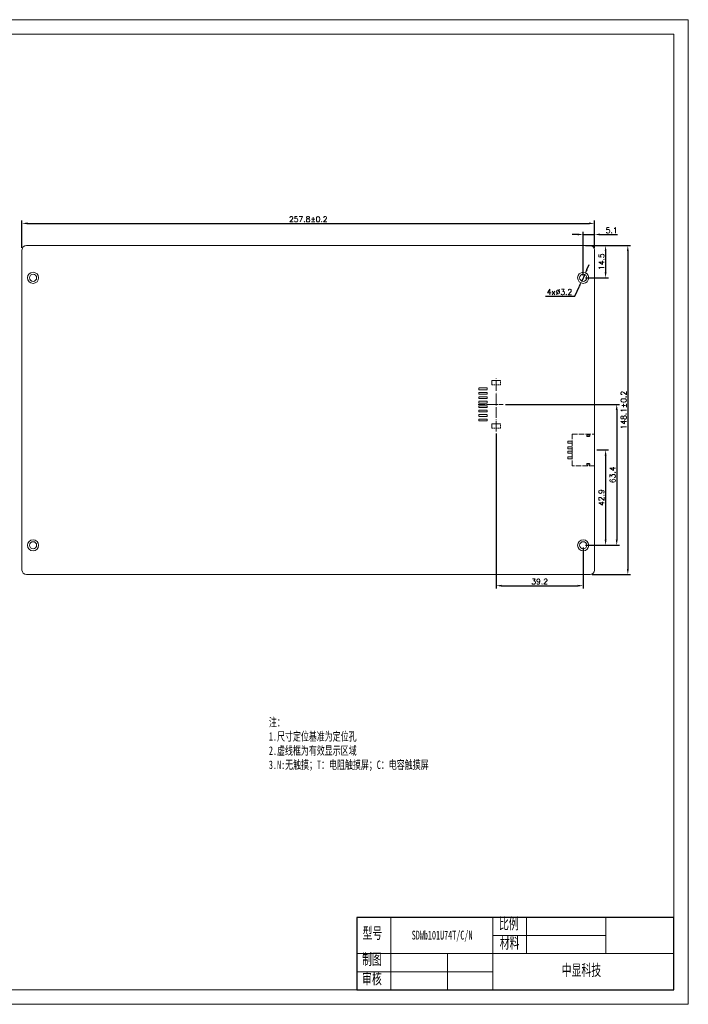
# Model space of a CAD drawing. Header units: millimetres. Extents: x 5776 to 6410, y -2827 to -2384.
# Tile 2 of 2: x 6109 to 6410, y -2827 to -2384. Entities that reach past the tile are written whole.
import ezdxf

# ---------------------------------------------------------------- set-up
doc = ezdxf.new("R2010")
doc.units = ezdxf.units.MM
doc.header["$LTSCALE"] = 0.2
doc.linetypes.add('ACAD_ISO02W100', pattern=[15, 12, -3])
doc.linetypes.add('ACAD_ISO04W100', pattern=[30, 24, -3, 0, -3])
doc.layers.get('0').update_dxf_attribs({"lineweight": 18})
for name, color, linetype, lineweight in [('thick', 7, 'Continuous', 30), ('thin', 7, 'Continuous', 18), ('虚线', 7, 'ACAD_ISO02W100', 0)]:
    doc.layers.add(name, color=color, linetype=linetype, lineweight=lineweight)
doc.styles.get("Standard").update_dxf_attribs({"font": 'txt.shx', "bigfont": 'gbcbig.shx'})
doc.styles.add('机械字体', font='txt', dxfattribs={"width": 0.67})
doc.dimstyles.new('ISO-25', dxfattribs={"dimtxt": 2.5, "dimasz": 2.5, "dimexe": 1.25, "dimexo": 1, "dimtad": 1, "dimdec": 1, "dimdsep": 46, "dimtxsty": 'Standard', "dimcen": 2.5, "dimdle": 5, "dimadec": 0, "dimazin": 0, "dimtfac": 1, "dimtdec": 1, "dimtmove": 0, "dimatfit": 3, "dimfxl": 0, "dimarcsym": 0})
doc.dimstyles.new('副本ISO-25', dxfattribs={"dimtxt": 2.5, "dimasz": 2.5, "dimexe": 1.25, "dimexo": 1, "dimtad": 1, "dimtoh": 1, "dimdsep": 46, "dimtxsty": 'Standard', "dimcen": 2.5, "dimdle": 5, "dimadec": 0, "dimazin": 0, "dimtfac": 1, "dimtmove": 0, "dimatfit": 3, "dimfxl": 0, "dimtolj": 1, "dimarcsym": 0})

# ---------------------------------------------------------------- blocks, each defined once
blk = doc.blocks.new('2.0-8')
at = {"linetype": 'ACAD_ISO04W100', "lineweight": 0, "ltscale": 0.3}
blk.add_line((1, 8.06), (1, -3.19), dxfattribs=at)
at = {"linetype": 'ACAD_ISO04W100', "lineweight": 0}
blk.add_line((-11.13, 0), (12.76, 0), dxfattribs=at)
at = {"layer": '虚线', "linetype": 'ACAD_ISO02W100', "lineweight": 0, "ltscale": 0.3}
for p, q in [((-6.4, 7.8), (-6.4, 4)), ((-5.6, 7.8), (-6.4, 7.8)), ((-5.6, 4), (-5.6, 7.8)), ((-4.4, 7.8), (-4.4, 4)), ((-3.6, 7.8), (-4.4, 7.8)), ((-3.6, 4), (-3.6, 7.8)), ((-2.4, 7.8), (-2.4, 4)), ((-1.6, 7.8), (-2.4, 7.8)), ((-1.6, 4), (-1.6, 7.8)), ((-0.4, 7.8), (0.4, 7.8)), ((-0.4, 4), (-0.4, 7.8)), ((0.4, 7.8), (0.4, 4)), ((1.6, 7.8), (2.4, 7.8)), ((1.6, 4), (1.6, 7.8)), ((2.4, 7.8), (2.4, 4)), ((3.6, 4), (3.6, 7.8)), ((3.6, 7.8), (4.4, 7.8)), ((4.4, 7.8), (4.4, 4)), ((5.6, 4), (5.6, 7.8)), ((5.6, 7.8), (6.4, 7.8)), ((6.4, 7.8), (6.4, 4)), ((7.6, 4), (7.6, 7.8)), ((7.6, 7.8), (8.4, 7.8)), ((8.4, 7.8), (8.4, 4)), ((-7.75, 2), (-9.75, 2)), ((-9.75, 2), (-9.75, -2)), ((-7.75, -2), (-7.75, 2)), ((-6.4, 4), (-5.6, 4)), ((-4.4, 4), (-3.6, 4)), ((-2.4, 4), (-1.6, 4)), ((0.4, 4), (-0.4, 4)), ((2.4, 4), (1.6, 4)), ((4.4, 4), (3.6, 4)), ((6.4, 4), (5.6, 4)), ((8.4, 4), (7.6, 4)), ((9.75, 2), (9.75, -2)), ((11.75, 2), (9.75, 2)), ((11.75, -2), (11.75, 2)), ((-9.75, -2), (-7.75, -2))]:
    blk.add_line(p, q, dxfattribs=at)
at = {"layer": '虚线', "lineweight": 0, "ltscale": 0.3}
blk.add_line((9.75, -2), (11.75, -2), dxfattribs=at)
blk = doc.blocks.new('*X8')
for points in [[(6363.98, -2496.4), (6364.73, -2496.74), (6363.32, -2498.84)], [(6360.57, -2503.85), (6361.32, -2504.2), (6361.99, -2501.75)]]:
    blk.add_hatch(color=0).paths.add_polyline_path(points, flags=0)
at = {"color": 0, "lineweight": -2}
for p, q in [((6364.36, -2496.57), (6365.4, -2494.3)), ((6363.32, -2498.84), (6361.99, -2501.75)), ((6358.87, -2508.57), (6360.95, -2504.03)), ((6345.74, -2508.57), (6358.87, -2508.57))]:
    blk.add_line(p, q, dxfattribs=at)
at = {"color": 0, "insert": (6351.99, -2506.7), "char_height": 2.5, "width": 35.7143, "attachment_point": 5}
blk.add_mtext('4x%%C3.2', dxfattribs=at)
blk = doc.blocks.new('*X21')
for points in [[(6112.45, -2475.38), (6112.45, -2476.21), (6109.95, -2475.8)], [(6365.25, -2475.38), (6365.25, -2476.21), (6367.75, -2475.8)]]:
    blk.add_hatch(color=0).paths.add_polyline_path(points, flags=0)
at = {"color": 0, "linetype": 'Continuous', "lineweight": -2}
for p, q in [((6109.95, -2486.8), (6109.95, -2474.55)), ((6112.45, -2475.8), (6365.25, -2475.8)), ((6367.75, -2486.8), (6367.75, -2474.55))]:
    blk.add_line(p, q, dxfattribs=at)
at = {"color": 0, "insert": (6238.85, -2473.92), "char_height": 2.5, "width": 57.1429, "attachment_point": 5}
blk.add_mtext('257.8%%P0.2', dxfattribs=at)
blk = doc.blocks.new('*X22')
for points in [[(6360.15, -2480.38), (6360.15, -2481.21), (6362.65, -2480.8)], [(6370.25, -2480.38), (6370.25, -2481.21), (6367.75, -2480.8)]]:
    blk.add_hatch(color=0).paths.add_polyline_path(points, flags=0)
at = {"color": 0, "linetype": 'Continuous', "lineweight": -2}
for p, q in [((6360.15, -2480.8), (6357.65, -2480.8)), ((6362.65, -2499.3), (6362.65, -2479.55)), ((6362.65, -2480.8), (6367.75, -2480.8)), ((6367.75, -2486.8), (6367.75, -2479.55)), ((6370.25, -2480.8), (6378.17, -2480.8))]:
    blk.add_line(p, q, dxfattribs=at)
at = {"color": 0, "insert": (6375.46, -2478.92), "char_height": 2.5, "width": 13.5714, "attachment_point": 5}
blk.add_mtext('5.1', dxfattribs=at)
blk = doc.blocks.new('*X23')
for points in [[(6372.33, -2488.3), (6373.17, -2488.3), (6372.75, -2485.8)], [(6372.33, -2497.8), (6373.17, -2497.8), (6372.75, -2500.3)]]:
    blk.add_hatch(color=0).paths.add_polyline_path(points, flags=0)
at = {"color": 0, "linetype": 'Continuous', "lineweight": -2}
for p, q in [((6363.65, -2485.8), (6374, -2485.8)), ((6372.75, -2488.3), (6372.75, -2497.8)), ((6363.65, -2500.3), (6374, -2500.3))]:
    blk.add_line(p, q, dxfattribs=at)
at = {"color": 0, "insert": (6370.88, -2493.05), "char_height": 2.5, "width": 21.7857, "attachment_point": 5, "rotation": 90}
blk.add_mtext('14.5', dxfattribs=at)
blk = doc.blocks.new('*X24')
for points in [[(6382.33, -2488.3), (6383.17, -2488.3), (6382.75, -2485.8)], [(6382.33, -2631.4), (6383.17, -2631.4), (6382.75, -2633.9)]]:
    blk.add_hatch(color=0).paths.add_polyline_path(points, flags=0)
at = {"color": 0, "linetype": 'Continuous', "lineweight": -2}
for p, q in [((6366.75, -2485.8), (6384, -2485.8)), ((6382.75, -2488.3), (6382.75, -2631.4)), ((6366.75, -2633.9), (6384, -2633.9))]:
    blk.add_line(p, q, dxfattribs=at)
at = {"color": 0, "insert": (6380.88, -2559.85), "char_height": 2.5, "width": 56.0714, "attachment_point": 5, "rotation": 90}
blk.add_mtext('148.1%%P0.2', dxfattribs=at)
blk = doc.blocks.new('*X25')
for points in [[(6372.33, -2580.3), (6373.17, -2580.3), (6372.75, -2577.8)], [(6372.33, -2618.2), (6373.17, -2618.2), (6372.75, -2620.7)]]:
    blk.add_hatch(color=0).paths.add_polyline_path(points, flags=0)
at = {"color": 0, "linetype": 'Continuous', "lineweight": -2}
for p, q in [((6368.75, -2577.8), (6374, -2577.8)), ((6372.75, -2580.3), (6372.75, -2618.2)), ((6363.65, -2620.7), (6374, -2620.7))]:
    blk.add_line(p, q, dxfattribs=at)
at = {"color": 0, "insert": (6370.88, -2599.25), "char_height": 2.5, "width": 22.5, "attachment_point": 5, "rotation": 90}
blk.add_mtext('42.9', dxfattribs=at)
blk = doc.blocks.new('*X26')
for points in [[(6377.33, -2559.8), (6378.17, -2559.8), (6377.75, -2557.3)], [(6377.33, -2618.2), (6378.17, -2618.2), (6377.75, -2620.7)]]:
    blk.add_hatch(color=0).paths.add_polyline_path(points, flags=0)
at = {"color": 0, "linetype": 'Continuous', "lineweight": -2}
for p, q in [((6327.64, -2557.3), (6379, -2557.3)), ((6377.75, -2559.8), (6377.75, -2618.2)), ((6363.65, -2620.7), (6379, -2620.7))]:
    blk.add_line(p, q, dxfattribs=at)
at = {"color": 0, "insert": (6375.88, -2589), "char_height": 2.5, "width": 22.8571, "attachment_point": 5, "rotation": 90}
blk.add_mtext('63.4', dxfattribs=at)
blk = doc.blocks.new('*X27')
for points in [[(6325.95, -2638.48), (6325.95, -2639.31), (6323.45, -2638.9)], [(6360.15, -2638.48), (6360.15, -2639.31), (6362.65, -2638.9)]]:
    blk.add_hatch(color=0).paths.add_polyline_path(points, flags=0)
at = {"color": 0, "linetype": 'Continuous', "lineweight": -2}
for p, q in [((6323.45, -2570.43), (6323.45, -2640.15)), ((6362.65, -2621.7), (6362.65, -2640.15)), ((6325.95, -2638.9), (6360.15, -2638.9))]:
    blk.add_line(p, q, dxfattribs=at)
at = {"color": 0, "insert": (6343.05, -2637.02), "char_height": 2.5, "width": 22.8571, "attachment_point": 5}
blk.add_mtext('39.2', dxfattribs=at)
blk = doc.blocks.new('usb4')
at = {"layer": '虚线', "lineweight": 0}
for p, q in [((5492.02, -1468.15), (5492.87, -1468.15)), ((5492.02, -1468.75), (5492.87, -1468.75)), ((5492.02, -1480.95), (5492.87, -1480.95)), ((5492.02, -1481.55), (5492.87, -1481.55))]:
    blk.add_line(p, q, dxfattribs=at)
for points in [[(5483.24, -1470.9), (5485.24, -1470.9), (5485.24, -1471.8), (5483.24, -1471.8)], [(5485.24, -1467.7), (5495.24, -1467.7), (5495.24, -1482), (5485.24, -1482)], [(5483.24, -1473.4), (5485.24, -1473.4), (5485.24, -1474.3), (5483.24, -1474.3)], [(5483.24, -1475.4), (5485.24, -1475.4), (5485.24, -1476.3), (5483.24, -1476.3)], [(5483.24, -1477.9), (5485.24, -1477.9), (5485.24, -1478.8), (5483.24, -1478.8)]]:
    blk.add_lwpolyline(points, close=True, dxfattribs=at)
for centre, start, end in [((5492.02, -1468.45), 90, 270), ((5492.87, -1468.45), 270, 90), ((5492.02, -1481.25), 90, 270), ((5492.87, -1481.25), 270, 90)]:
    blk.add_arc(centre, 0.3, start, end, dxfattribs=at)

msp = doc.modelspace()

# ---------------------------------------------------------------- linework, layer by layer
for p in [(6260.74306, -2788.19109), (6095.64857, -2820.81231)]:
    msp.add_line(p, (6260.74306, -2820.81231))
at = {"lineweight": 0}
msp.add_line((6276.03426, -2804.5017), (6276.03426, -2788.19109), dxfattribs=at)
for points in [[(5775.97351, -2384.09939), (6409.99119, -2384.09939), (6409.99119, -2827.34261), (5775.97351, -2827.34261)], [(6403.46089, -2820.81231), (5782.47351, -2820.81231), (5782.47351, -2390.59939), (6403.46089, -2390.59939)]]:
    msp.add_lwpolyline(points, close=True)
msp.add_lwpolyline([(6111.95059, -2633.8979), (6365.75059, -2633.8979, 0.414213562), (6367.75059, -2631.8979), (6367.75059, -2487.7979, 0.414213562), (6365.75059, -2485.7979), (6111.95059, -2485.7979, 0.414213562), (6109.95059, -2487.7979), (6109.95059, -2631.8979, 0.414213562)], format="xyb", close=True)
for centre, radius in [((6114.95059, -2500.2979), 2.5), ((6114.95059, -2500.2979), 1.6), ((6362.65059, -2500.2979), 2.5), ((6362.65059, -2500.2979), 1.6), ((6114.95059, -2620.6979), 2.5), ((6114.95059, -2620.6979), 1.6), ((6362.65059, -2620.6979), 2.5), ((6362.65059, -2620.6979), 1.6)]:
    msp.add_circle(centre, radius)
at = {"layer": 'thick'}
for p, q in [((6403.46089, -2788.19109), (6260.74306, -2788.19109)), ((6260.74306, -2788.19109), (6260.74306, -2820.81231)), ((6260.74306, -2788.19109), (6260.74306, -2820.81231)), ((6403.46089, -2820.81231), (6403.46089, -2788.19109)), ((6260.74306, -2820.81231), (6403.46089, -2820.81231))]:
    msp.add_line(p, q, dxfattribs=at)
at = {"layer": 'thin'}
for p, q in [((6321.90785, -2788.19109), (6321.90785, -2820.81231)), ((6337.19904, -2788.19109), (6337.19904, -2804.5017)), ((6372.8785, -2804.5017), (6372.8785, -2788.19109)), ((6372.8785, -2796.3464), (6321.90785, -2796.3464)), ((6403.46089, -2804.5017), (6260.74306, -2804.5017)), ((6276.03426, -2804.5017), (6276.03426, -2820.81231)), ((6301.51959, -2804.5017), (6301.51959, -2820.81231)), ((6321.90785, -2812.65701), (6260.74306, -2812.65701))]:
    msp.add_line(p, q, dxfattribs=at)

# ---------------------------------------------------------------- block references
at = {"lineweight": 0, "rotation": 90}
msp.add_blockref('2.0-8', (6323.45059, -2558.2979), dxfattribs=at)
at = {"layer": '虚线', "lineweight": 0}
msp.add_blockref('usb4', (872.5105, -1102.94576), dxfattribs=at)

# ---------------------------------------------------------------- texts
at = {"layer": 'thick', "attachment_point": 1, "style": '机械字体'}
for s, insert, char_height, width in [('注：\\P1.尺寸定位基准为定位孔\\P2.虚线框为有效显示区域\\P3.N:无触摸；T：电阻触摸屏；C：电容触摸屏', (6221.1245, -2698.4799), 3.8227991, 91.6484683), ('比例', (6324.74444, -2788.4296), 5.097065, 12.9483706), ('型号', (6263.31277, -2792.71615), 5.097065, 12.9483706), ('SDWb101U74T/C/N', (6285.44386, -2794.19291), 4, 28.3931111), ('材料', (6325.07954, -2797.13532), 5.097065, 12.9483706), ('制图', (6263.08589, -2804.5017), 5.097065, 12.9483706), ('中显科技', (6352.9747, -2809.39936), 5.097065, 28.3620141), ('审核', (6263.08589, -2813.20742), 5.097065, 12.9483706)]:
    msp.add_mtext(s, dxfattribs=dict(at, insert=insert, char_height=char_height, width=width))

# ---------------------------------------------------------------- dimensions: what is measured, and where the dimension line sits
dim = msp.add_linear_dim(base=(6367.75059, -2475.7979), p1=(6109.95059, -2487.7979), p2=(6367.75059, -2487.7979), text='257.8%%P0.2', dimstyle='ISO-25', override={"dimsah": 1, "dimtolj": 1, "dimarcsym": 1})
dim.commit()
dim.dimension.update_dxf_attribs({"geometry": '*X21', "text_midpoint": (6238.85059, -2475.7979), "dimtype": 160})
for base, p1, p2, text, picture, middle in [((6367.75059, -2480.7979), (6362.65059, -2500.2979), (6367.75059, -2487.7979), '5.1', '*X22', (6375.45892, -2480.7979)), ((6362.65059, -2638.8979), (6323.45059, -2569.42598), (6362.65059, -2620.6979), '39.2', '*X27', (6343.05059, -2638.8979))]:
    dim = msp.add_linear_dim(base=base, p1=p1, p2=p2, text=text, dimstyle='ISO-25', override={"dimsah": 1, "dimtolj": 1, "dimarcsym": 1})
    dim.commit()
    dim.dimension.update_dxf_attribs({"geometry": picture, "text_midpoint": middle})
for base, p1, p2, text, picture, middle in [((6372.75059, -2500.2979), (6362.65059, -2485.7979), (6362.65059, -2500.2979), '14.5', '*X23', (6372.75059, -2493.0479)), ((6382.75059, -2633.8979), (6365.75059, -2485.7979), (6365.75059, -2633.8979), '148.1%%P0.2', '*X24', (6382.75059, -2559.8479)), ((6377.75059, -2620.6979), (6326.64375, -2557.2979), (6362.65059, -2620.6979), '63.4', '*X26', (6377.75059, -2588.9979)), ((6372.75059, -2620.6979), (6367.75059, -2577.7979), (6362.65059, -2620.6979), '42.9', '*X25', (6372.75059, -2599.2479))]:
    dim = msp.add_linear_dim(base=base, p1=p1, p2=p2, angle=90, text=text, dimstyle='ISO-25', override={"dimsah": 1, "dimtolj": 1, "dimarcsym": 1})
    dim.commit()
    dim.dimension.update_dxf_attribs({"geometry": picture, "text_midpoint": middle, "dimtype": 160})
dim = msp.add_diameter_dim_2p(p1=(6363.31604, -2498.84285), p2=(6361.98513, -2501.75295), text='4x%%C3.2', dimstyle='副本ISO-25', override={"dimpost": '%%C<>', "dimsah": 1})
dim.commit()
dim.dimension.update_dxf_attribs({"geometry": '*X8', "text_midpoint": (6359.72333, -2506.69849), "dimtype": 163})

doc.saveas('drawing.dxf')
